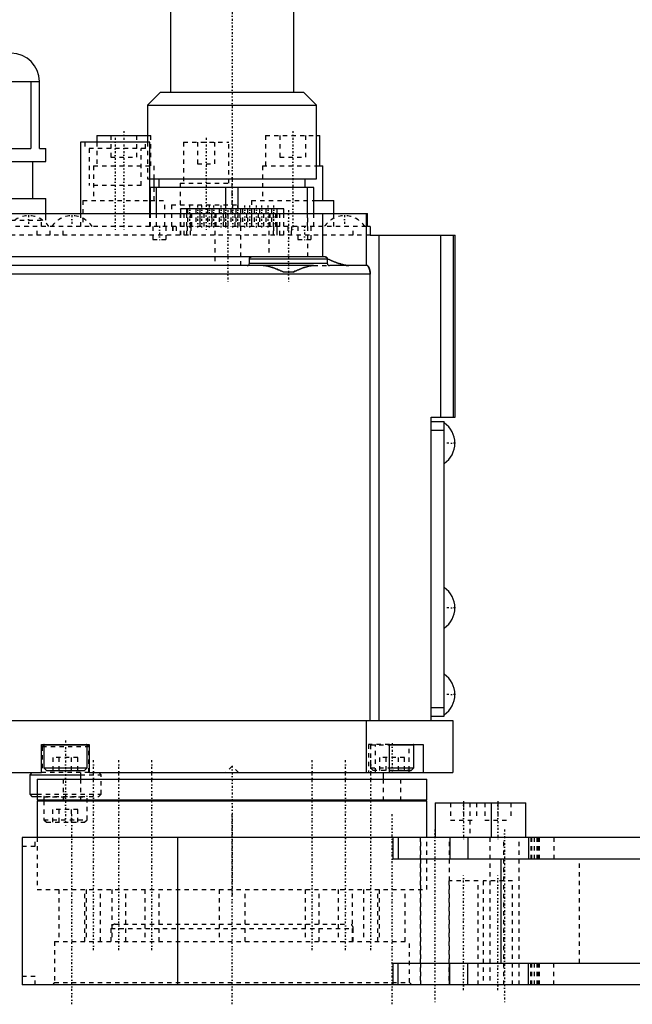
# Model space of a CAD drawing. Extents: x -140 to 392, y -99 to 428.
# Tile 2 of 8: x -49 to 92, y -26 to 201. Entities that reach past the tile are written whole.
import ezdxf

# ---------------------------------------------------------------- set-up
doc = ezdxf.new("R2010")
doc.units = 0
doc.linetypes.add('CENTER', pattern=[1.5, 0.45, -0.5, 0.05, -0.5])
doc.linetypes.add('DASHED', pattern=[2, 1, -1])
for name, color, linetype in [('AM_0', 7, 'CONTINUOUS'), ('AM_3', 7, 'DASHED'), ('AM_7', 7, 'CENTER')]:
    doc.layers.add(name, color=color, linetype=linetype)

msp = doc.modelspace()

# ---------------------------------------------------------------- linework, layer by layer
at = {"layer": 'AM_0', "color": 7, "linetype": 'CONTINUOUS'}
for p, q in [((-14.25, 286.2), (-14.25, 184)), ((14.25, 184), (14.25, 286.2)), ((-95.5, 186.51), (-44.5, 186.51)), ((-95.5, 186.47), (-44.5, 186.47)), ((-46.52, 186.47), (-46.52, 171)), ((-44.5, 171), (-44.5, 186.51)), ((-16.5, 184), (-19.5, 181)), ((-16.5, 184), (16.5, 184)), ((19.5, 181), (16.5, 184)), ((-19.5, 181), (-19.5, 172.5)), ((-19.5, 181), (19.5, 181)), ((19.5, 164), (19.5, 181)), ((-31.25, 174), (-31.25, 172.5)), ((-31.25, 174), (-19.5, 174)), ((19.5, 174), (20.25, 174)), ((20.25, 167), (20.25, 174)), ((-58.98, 171), (-46.52, 171)), ((-44.5, 171), (-43, 171)), ((-43, 168), (-43, 171)), ((-35, 172.5), (-35, 156)), ((-19, 172.5), (-35, 172.5)), ((-19, 156), (-19, 172.5)), ((-97, 168), (-43, 168)), ((-46, 159.5), (-46, 168)), ((19.5, 167), (21, 167)), ((21, 159), (21, 167)), ((-19, 164), (19.5, 164)), ((-18, 162), (-18, 164)), ((-16.89, 164), (-16.89, 162)), ((16.89, 162), (16.89, 164)), ((-18.85, 156), (-18.85, 162)), ((18.85, 162), (-18.85, 162)), ((-17.44, 156), (-17.44, 162)), ((-1.41, 157.1), (-1.41, 162)), ((1.41, 157.1), (1.41, 162)), ((17.44, 156), (17.44, 162)), ((18.85, 156), (18.85, 162)), ((-97, 159.5), (-43, 159.5)), ((-43.11, 159.5), (-43.11, 156)), ((-43, 156), (-43, 159.5)), ((-19, 159), (-18.85, 159)), ((-11.92, 157.1), (-11.92, 156)), ((11.95, 157.1), (-11.92, 157.1)), ((-10.42, 156), (-10.42, 157.1)), ((10.45, 156), (10.45, 157.1)), ((11.95, 156), (11.95, 157.1)), ((18.86, 159), (23.5, 159)), ((23.5, 156), (23.5, 159)), ((-139, 156), (31.3, 156)), ((21, 146), (21, 156)), ((31, 156), (31, 144)), ((31.3, 153), (31.3, 156)), ((31.9, 153), (31.3, 153)), ((31.9, 153), (31.9, 151)), ((31.9, 151), (51.5, 151)), ((33.91, 151), (33.91, 39)), ((48.13, 151), (48.13, 109)), ((51.04, 151), (51.04, 109)), ((51.5, 109), (51.5, 151)), ((21.5, 146), (-119, 146)), ((22, 145.5), (4, 145.5)), ((4, 144.5), (4, 145.5)), ((22, 145.5), (22, 144.5)), ((18.83, 144), (-97.5, 144)), ((22, 144.5), (4, 144.5)), ((31.23, 144), (22.5, 144)), ((31.9, 142), (-127, 142)), ((14.1, 142.5), (11.9, 142.5)), ((31.9, 39), (31.9, 142)), ((46, 39), (46, 109)), ((46, 109), (51.5, 109)), ((46, 108), (49, 108)), ((49, 40), (49, 108)), ((46, 106), (49, 106)), ((46, 42), (49, 42)), ((-127, 39), (51, 39)), ((31, 39), (31, 27)), ((46, 40), (49, 40)), ((51, 39), (51, 27)), ((-44, 27), (-44, 33.5)), ((-44, 33.5), (-33, 33.5)), ((-43.5, 33.4), (-43.5, 28.1)), ((-43.5, 33.4), (-33.5, 33.4)), ((-33.5, 28.1), (-33.5, 33.4)), ((-33, 33.5), (-33, 27)), ((36.36, 33.5), (44.14, 33.5)), ((36.36, 27), (36.36, 33.5)), ((36.36, 33.4), (42, 33.4)), ((42, 28.1), (42, 33.4)), ((44.14, 33.5), (44.14, 27)), ((-43.5, 28.1), (-42.9, 27.5)), ((-43.5, 28.1), (-33.5, 28.1)), ((-42.9, 27.5), (-34.1, 27.5)), ((-34.1, 27.5), (-33.5, 28.1)), ((36.36, 28.1), (42, 28.1)), ((36.36, 27.5), (41.4, 27.5)), ((40.89, 27), (40.89, 27.5)), ((41.4, 27.5), (42, 28.1)), ((-103, 27), (-44, 27)), ((-46.25, 27), (-46.75, 26.5)), ((-46.75, 26.5), (-46.75, 22)), ((-46.75, 26.5), (-35, 26.5)), ((-45, 25.5), (-45, 20.7)), ((-45, 25.5), (45, 25.5)), ((-35, 27), (-35, 25.5)), ((-33, 27), (51, 27)), ((35, 25.5), (35, 27)), ((45, 20.7), (45, 25.5)), ((-46.75, 22), (-46.25, 21.5)), ((-46.75, 22), (-45.01, 22)), ((-46.25, 21.5), (-45, 21.5)), ((-45, 20.7), (45, 20.7)), ((-45, 20.5), (-45, 12)), ((-45, 20.5), (45, 20.5)), ((-43.5, 20.7), (-43.5, 20.5)), ((-41, 20.7), (-41, 20.5)), ((41, 20.5), (41, 20.7)), ((45, 12), (45, 20.5)), ((46.93, 20), (46.93, 12)), ((46.93, 20), (67.89, 20)), ((59.93, 12), (59.93, 20)), ((67.89, 12), (67.89, 20)), ((-48.48, 12), (-48.48, 10)), ((264, 12), (-48.48, 12)), ((-12.56, -22), (-12.56, 12)), ((37.21, 7), (37.21, 12)), ((38.37, 12), (38.37, 7)), ((50.31, 12), (50.31, 7)), ((54.43, 12), (54.43, 7)), ((68.45, 12), (68.45, 7)), ((-48.5, 10), (-48.5, -20)), ((-48.48, 10), (-48.5, 10)), ((190.84, 7), (37.21, 7)), ((62.15, -17), (62.15, 7)), ((37.21, -17), (190.84, -17)), ((37.21, -22), (37.21, -17)), ((38.37, -22), (38.37, -17)), ((50.31, -22), (50.31, -17)), ((54.43, -22), (54.43, -17)), ((68.45, -22), (68.45, -17)), ((-48.5, -20), (-48.48, -20)), ((-48.48, -20), (-48.48, -22)), ((264, -22), (-48.48, -22))]:
    msp.add_line(p, q, dxfattribs=at)
for points in [[(4, 145.5, 0), (4, 145.5, 0), (4, 145.51, 0), (4, 145.52, 0), (4, 145.52, 0), (4, 145.52, 0), (4, 145.53, 0), (4, 145.54, 0), (4, 145.54, 0), (4, 145.55, 0), (4, 145.56, 0), (4, 145.56, 0), (4, 145.57, 0), (4.01, 145.57, 0), (4.01, 145.58, 0), (4.01, 145.59, 0), (4.01, 145.59, 0), (4.01, 145.6, 0), (4.01, 145.6, 0), (4.01, 145.61, 0), (4.01, 145.62, 0), (4.02, 145.62, 0), (4.02, 145.63, 0), (4.02, 145.63, 0), (4.02, 145.64, 0), (4.02, 145.64, 0), (4.02, 145.65, 0), (4.02, 145.65, 0), (4.03, 145.66, 0), (4.03, 145.66, 0), (4.03, 145.67, 0), (4.03, 145.68, 0), (4.04, 145.69, 0), (4.04, 145.69, 0), (4.04, 145.69, 0), (4.04, 145.7, 0), (4.04, 145.71, 0), (4.05, 145.71, 0), (4.05, 145.72, 0), (4.05, 145.73, 0), (4.06, 145.73, 0), (4.06, 145.73, 0), (4.06, 145.74, 0), (4.06, 145.75, 0), (4.07, 145.75, 0), (4.07, 145.76, 0), (4.08, 145.76, 0), (4.08, 145.77, 0), (4.08, 145.77, 0), (4.08, 145.78, 0), (4.09, 145.78, 0), (4.09, 145.79, 0), (4.1, 145.79, 0), (4.1, 145.8, 0), (4.1, 145.8, 0), (4.1, 145.81, 0), (4.11, 145.81, 0), (4.11, 145.82, 0), (4.12, 145.82, 0), (4.12, 145.83, 0), (4.13, 145.83, 0), (4.13, 145.84, 0), (4.13, 145.84, 0), (4.14, 145.84, 0), (4.14, 145.85, 0), (4.14, 145.85, 0), (4.15, 145.85, 0), (4.15, 145.86, 0), (4.16, 145.86, 0), (4.16, 145.87, 0), (4.16, 145.87, 0), (4.17, 145.87, 0), (4.17, 145.88, 0), (4.18, 145.88, 0), (4.18, 145.89, 0), (4.19, 145.89, 0), (4.19, 145.89, 0), (4.2, 145.9, 0), (4.2, 145.9, 0), (4.21, 145.91, 0), (4.21, 145.91, 0), (4.22, 145.91, 0), (4.23, 145.92, 0), (4.23, 145.92, 0), (4.23, 145.92, 0), (4.24, 145.93, 0), (4.24, 145.93, 0), (4.25, 145.93, 0), (4.26, 145.94, 0), (4.26, 145.94, 0), (4.27, 145.94, 0), (4.27, 145.94, 0), (4.28, 145.95, 0), (4.28, 145.95, 0), (4.29, 145.95, 0), (4.3, 145.96, 0), (4.3, 145.96, 0), (4.31, 145.96, 0), (4.31, 145.96, 0), (4.32, 145.97, 0), (4.32, 145.97, 0), (4.33, 145.97, 0), (4.34, 145.97, 0), (4.35, 145.98, 0), (4.35, 145.98, 0), (4.35, 145.98, 0), (4.36, 145.98, 0), (4.37, 145.98, 0), (4.37, 145.98, 0), (4.37, 145.98, 0), (4.38, 145.99, 0), (4.39, 145.99, 0), (4.39, 145.99, 0), (4.4, 145.99, 0), (4.4, 145.99, 0), (4.41, 145.99, 0), (4.42, 145.99, 0), (4.42, 145.99, 0), (4.43, 146, 0), (4.44, 146, 0), (4.44, 146, 0), (4.45, 146, 0), (4.45, 146, 0), (4.46, 146, 0), (4.47, 146, 0), (4.48, 146, 0), (4.48, 146, 0), (4.48, 146, 0), (4.49, 146, 0), (4.5, 146, 0), (4.5, 146, 0)], [(21.5, 146, 0), (21.5, 146, 0), (21.51, 146, 0), (21.52, 146, 0), (21.52, 146, 0), (21.52, 146, 0), (21.53, 146, 0), (21.54, 146, 0), (21.54, 146, 0), (21.55, 146, 0), (21.56, 146, 0), (21.56, 146, 0), (21.56, 146, 0), (21.57, 146, 0), (21.58, 145.99, 0), (21.58, 145.99, 0), (21.59, 145.99, 0), (21.6, 145.99, 0), (21.6, 145.99, 0), (21.6, 145.99, 0), (21.61, 145.99, 0), (21.62, 145.99, 0), (21.62, 145.99, 0), (21.62, 145.98, 0), (21.63, 145.98, 0), (21.64, 145.98, 0), (21.64, 145.98, 0), (21.64, 145.98, 0), (21.65, 145.98, 0), (21.65, 145.98, 0), (21.66, 145.97, 0), (21.67, 145.97, 0), (21.67, 145.97, 0), (21.68, 145.97, 0), (21.68, 145.97, 0), (21.69, 145.96, 0), (21.69, 145.96, 0), (21.7, 145.96, 0), (21.71, 145.96, 0), (21.71, 145.95, 0), (21.72, 145.95, 0), (21.72, 145.95, 0), (21.72, 145.95, 0), (21.73, 145.94, 0), (21.74, 145.94, 0), (21.74, 145.94, 0), (21.75, 145.93, 0), (21.75, 145.93, 0), (21.75, 145.93, 0), (21.76, 145.93, 0), (21.77, 145.92, 0), (21.77, 145.92, 0), (21.78, 145.92, 0), (21.78, 145.91, 0), (21.79, 145.91, 0), (21.79, 145.91, 0), (21.79, 145.9, 0), (21.8, 145.9, 0), (21.8, 145.9, 0), (21.81, 145.89, 0), (21.82, 145.89, 0), (21.82, 145.89, 0), (21.82, 145.88, 0), (21.83, 145.88, 0), (21.83, 145.88, 0), (21.83, 145.87, 0), (21.84, 145.87, 0), (21.84, 145.87, 0), (21.85, 145.86, 0), (21.85, 145.86, 0), (21.85, 145.86, 0), (21.85, 145.85, 0), (21.86, 145.85, 0), (21.86, 145.84, 0), (21.87, 145.84, 0), (21.87, 145.83, 0), (21.87, 145.83, 0), (21.88, 145.83, 0), (21.88, 145.82, 0), (21.89, 145.82, 0), (21.89, 145.81, 0), (21.89, 145.81, 0), (21.9, 145.8, 0), (21.9, 145.8, 0), (21.9, 145.8, 0), (21.91, 145.79, 0), (21.91, 145.79, 0), (21.91, 145.78, 0), (21.92, 145.78, 0), (21.92, 145.77, 0), (21.92, 145.77, 0), (21.92, 145.76, 0), (21.93, 145.76, 0), (21.93, 145.75, 0), (21.93, 145.75, 0), (21.94, 145.74, 0), (21.94, 145.73, 0), (21.94, 145.73, 0), (21.94, 145.73, 0), (21.95, 145.72, 0), (21.95, 145.72, 0), (21.95, 145.71, 0), (21.96, 145.7, 0), (21.96, 145.7, 0), (21.96, 145.69, 0), (21.96, 145.69, 0), (21.96, 145.68, 0), (21.97, 145.68, 0), (21.97, 145.68, 0), (21.97, 145.67, 0), (21.97, 145.67, 0), (21.97, 145.66, 0), (21.98, 145.66, 0), (21.98, 145.65, 0), (21.98, 145.65, 0), (21.98, 145.64, 0), (21.98, 145.63, 0), (21.98, 145.63, 0), (21.99, 145.62, 0), (21.99, 145.62, 0), (21.99, 145.61, 0), (21.99, 145.61, 0), (21.99, 145.6, 0), (21.99, 145.59, 0), (21.99, 145.59, 0), (21.99, 145.58, 0), (21.99, 145.58, 0), (21.99, 145.57, 0), (22, 145.57, 0), (22, 145.56, 0), (22, 145.56, 0)], [(27, 144, 0), (26.88, 144, 0), (26.63, 144.02, 0), (26.37, 144.05, 0), (26.25, 144.07, 0), (26.11, 144.09, 0), (25.85, 144.14, 0), (25.58, 144.21, 0), (25.31, 144.28, 0), (25.03, 144.37, 0), (24.75, 144.46, 0), (24.61, 144.5, 0), (24.46, 144.55, 0), (24.18, 144.66, 0), (23.89, 144.77, 0), (23.6, 144.88, 0), (23.31, 145, 0), (23.02, 145.12, 0), (22.87, 145.18, 0), (22.72, 145.24, 0), (22.43, 145.37, 0), (22.14, 145.49, 0), (22, 145.56, 0)], [(22, 145.56, 0), (22, 145.55, 0), (22, 145.53, 0), (22, 145.51, 0), (22, 145.5, 0)], [(3.5, 144, 0), (3.52, 144, 0), (3.56, 144, 0), (3.59, 144.01, 0), (3.61, 144.01, 0), (3.63, 144.02, 0), (3.67, 144.03, 0), (3.71, 144.04, 0), (3.74, 144.06, 0), (3.78, 144.08, 0), (3.81, 144.11, 0), (3.83, 144.12, 0), (3.84, 144.14, 0), (3.87, 144.17, 0), (3.9, 144.2, 0), (3.93, 144.24, 0), (3.95, 144.28, 0), (3.97, 144.32, 0), (3.98, 144.35, 0), (3.98, 144.37, 0), (3.99, 144.4, 0), (3.99, 144.41, 0), (3.99, 144.42, 0), (3.99, 144.42, 0), (3.99, 144.42, 0), (4, 144.43, 0), (4, 144.44, 0), (4, 144.45, 0), (4, 144.46, 0), (4, 144.47, 0), (4, 144.47, 0), (4, 144.48, 0), (4, 144.49, 0), (4, 144.5, 0), (4, 144.5, 0)], [(11.9, 142.5, 0), (11.77, 142.56, 0), (11.49, 142.68, 0), (11.21, 142.81, 0), (11.07, 142.87, 0), (10.93, 142.93, 0), (10.66, 143.04, 0), (10.38, 143.16, 0), (10.11, 143.27, 0), (9.83, 143.37, 0), (9.56, 143.47, 0), (9.43, 143.52, 0), (9.29, 143.56, 0), (9.03, 143.65, 0), (8.77, 143.73, 0), (8.51, 143.8, 0), (8.25, 143.86, 0), (8, 143.91, 0), (7.88, 143.94, 0), (7.76, 143.95, 0), (7.52, 143.98, 0), (7.28, 144, 0), (7.17, 144, 0)], [(18.83, 144, 0), (18.72, 144, 0), (18.48, 143.98, 0), (18.24, 143.95, 0), (18.12, 143.94, 0), (18, 143.91, 0), (17.75, 143.86, 0), (17.49, 143.8, 0), (17.23, 143.73, 0), (16.97, 143.65, 0), (16.71, 143.56, 0), (16.57, 143.52, 0), (16.44, 143.47, 0), (16.17, 143.37, 0), (15.89, 143.27, 0), (15.62, 143.16, 0), (15.34, 143.04, 0), (15.07, 142.93, 0), (14.93, 142.87, 0), (14.79, 142.81, 0), (14.51, 142.68, 0), (14.23, 142.56, 0), (14.1, 142.5, 0)], [(22, 144.5, 0), (22, 144.5, 0), (22, 144.49, 0), (22, 144.48, 0), (22, 144.47, 0), (22, 144.47, 0), (22, 144.46, 0), (22, 144.45, 0), (22, 144.44, 0), (22, 144.43, 0), (22.01, 144.42, 0), (22.01, 144.42, 0), (22.01, 144.42, 0), (22.01, 144.41, 0), (22.01, 144.4, 0), (22.02, 144.37, 0), (22.02, 144.35, 0), (22.03, 144.32, 0), (22.05, 144.28, 0), (22.07, 144.24, 0), (22.1, 144.2, 0), (22.13, 144.17, 0), (22.16, 144.14, 0), (22.17, 144.12, 0), (22.19, 144.11, 0), (22.22, 144.08, 0), (22.26, 144.06, 0), (22.29, 144.04, 0), (22.33, 144.03, 0), (22.37, 144.02, 0), (22.39, 144.01, 0), (22.41, 144.01, 0), (22.44, 144, 0), (22.48, 144, 0), (22.5, 144, 0)], [(31.9, 142, 0), (31.9, 142.01, 0), (31.9, 142.04, 0), (31.9, 142.07, 0), (31.9, 142.09, 0), (31.9, 142.1, 0), (31.9, 142.13, 0), (31.89, 142.16, 0), (31.89, 142.19, 0), (31.89, 142.22, 0), (31.89, 142.25, 0), (31.89, 142.26, 0), (31.89, 142.28, 0), (31.89, 142.31, 0), (31.88, 142.33, 0), (31.88, 142.36, 0), (31.88, 142.39, 0), (31.88, 142.42, 0), (31.88, 142.44, 0), (31.87, 142.45, 0), (31.87, 142.48, 0), (31.87, 142.51, 0), (31.87, 142.52, 0), (31.86, 142.54, 0), (31.86, 142.57, 0), (31.86, 142.6, 0), (31.85, 142.61, 0), (31.85, 142.62, 0), (31.85, 142.65, 0), (31.84, 142.68, 0), (31.84, 142.71, 0), (31.83, 142.74, 0), (31.83, 142.76, 0), (31.83, 142.78, 0), (31.82, 142.79, 0), (31.82, 142.82, 0), (31.81, 142.85, 0), (31.81, 142.87, 0), (31.8, 142.9, 0), (31.8, 142.93, 0), (31.79, 142.94, 0), (31.79, 142.95, 0), (31.79, 142.98, 0), (31.78, 143, 0), (31.77, 143.03, 0), (31.77, 143.06, 0), (31.76, 143.08, 0), (31.76, 143.09, 0), (31.75, 143.1, 0), (31.75, 143.13, 0), (31.74, 143.15, 0), (31.73, 143.18, 0), (31.73, 143.2, 0), (31.72, 143.22, 0), (31.72, 143.23, 0), (31.71, 143.25, 0), (31.7, 143.27, 0), (31.7, 143.29, 0), (31.69, 143.31, 0), (31.68, 143.33, 0), (31.68, 143.35, 0), (31.67, 143.36, 0), (31.67, 143.37, 0), (31.66, 143.39, 0), (31.65, 143.41, 0), (31.65, 143.42, 0), (31.65, 143.43, 0), (31.64, 143.45, 0), (31.63, 143.47, 0), (31.63, 143.48, 0), (31.62, 143.49, 0), (31.61, 143.51, 0), (31.61, 143.53, 0), (31.6, 143.55, 0), (31.59, 143.56, 0), (31.58, 143.58, 0), (31.58, 143.59, 0), (31.58, 143.6, 0), (31.57, 143.62, 0), (31.56, 143.63, 0), (31.55, 143.65, 0), (31.54, 143.67, 0), (31.53, 143.68, 0), (31.53, 143.69, 0), (31.53, 143.7, 0), (31.52, 143.71, 0), (31.51, 143.73, 0), (31.5, 143.74, 0), (31.49, 143.76, 0), (31.48, 143.77, 0), (31.48, 143.78, 0), (31.48, 143.78, 0), (31.47, 143.8, 0), (31.46, 143.81, 0), (31.45, 143.82, 0), (31.44, 143.83, 0), (31.43, 143.84, 0), (31.43, 143.85, 0), (31.43, 143.86, 0), (31.42, 143.87, 0), (31.41, 143.88, 0), (31.4, 143.89, 0), (31.39, 143.9, 0), (31.39, 143.9, 0), (31.38, 143.91, 0), (31.38, 143.91, 0), (31.37, 143.92, 0), (31.36, 143.93, 0), (31.36, 143.93, 0), (31.35, 143.94, 0), (31.35, 143.94, 0), (31.34, 143.95, 0), (31.33, 143.95, 0), (31.33, 143.96, 0), (31.32, 143.96, 0), (31.32, 143.97, 0), (31.31, 143.97, 0), (31.3, 143.98, 0), (31.29, 143.98, 0), (31.29, 143.98, 0), (31.29, 143.99, 0), (31.28, 143.99, 0), (31.27, 143.99, 0), (31.27, 143.99, 0), (31.26, 144, 0), (31.25, 144, 0), (31.25, 144, 0), (31.25, 144, 0), (31.24, 144, 0), (31.23, 144, 0), (31.23, 144, 0)]]:
    msp.add_polyline3d(points, dxfattribs=at)
for centre, radius, start, end in [((-50.99, 186.51), 6.49, 0, 90), ((3.5, 144.5), 0.5, 270, 0), ((22.5, 144.5), 0.5, 180, 270), ((45.8, 103), 5.67, 304.3588, 55.6412), ((45.8, 65), 5.67, 304.3588, 55.6412), ((45.8, 45), 5.67, 304.3588, 55.6412), ((-43.4, 33.4), 0.1, 90, 180), ((-33.6, 33.4), 0.1, 0, 90), ((41.9, 33.4), 0.1, 0, 90)]:
    msp.add_arc(centre, radius, start, end, dxfattribs=at)
at = {"layer": 'AM_3', "color": 6, "linetype": 'DASHED'}
for p, q in [((-28, 174), (-28, 169)), ((-22, 169), (-22, 174)), ((-19.5, 174), (-18.75, 174)), ((-18.75, 167), (-18.75, 174)), ((7.75, 174), (7.75, 167)), ((7.75, 174), (19.5, 174)), ((11, 174), (11, 169)), ((17, 169), (17, 174)), ((-34, 172.5), (-34, 171)), ((-20, 171), (-34, 171)), ((-33, 171), (-33, 162.5)), ((-31.25, 172.5), (-31.25, 167)), ((-21, 162.5), (-21, 171)), ((-20, 171), (-20, 172.5)), ((-19.5, 172.5), (-19.5, 164)), ((-11.25, 172.5), (-11.25, 163)), ((-11.25, 172.5), (-0.75, 172.5)), ((-8, 172.5), (-8, 167.5)), ((-4, 167.5), (-4, 172.5)), ((-0.75, 163), (-0.75, 172.5)), ((-28, 169), (-22, 169)), ((11, 169), (17, 169)), ((-32, 167), (-32, 159)), ((-32, 167), (-18, 167)), ((-18, 164), (-18, 167)), ((-8, 167.5), (-4, 167.5)), ((7, 167), (7, 159)), ((7, 167), (19.5, 167)), ((-19.5, 164), (-19, 164)), ((-21, 162.5), (-33, 162.5)), ((-18, 159), (-18, 162)), ((-12, 163), (-12, 158)), ((-12, 163), (0, 163)), ((0, 158), (0, 163)), ((-34.5, 159), (-34.5, 153)), ((-34.5, 159), (-19, 159)), ((-18.85, 159), (-15.5, 159)), ((-15.5, 153), (-15.5, 159)), ((-14, 158), (-14, 153)), ((-14, 158), (2, 158)), ((-11.89, 151), (-11.89, 157.1)), ((-11.06, 151), (-11.06, 157.1)), ((-10.26, 157.1), (-10.26, 153)), ((-9.59, 151), (-9.59, 157.1)), ((-9.26, 153), (-9.26, 157.1)), ((-8.39, 157.1), (-8.39, 153)), ((-7.48, 157.1), (-7.48, 153)), ((-7.39, 153), (-7.39, 157.1)), ((-6.48, 153), (-6.48, 157.1)), ((-5.69, 157.1), (-5.69, 153)), ((-4.71, 157.1), (-4.71, 153)), ((-4.69, 153), (-4.69, 157.1)), ((-3.71, 153), (-3.71, 157.1)), ((-2.99, 157.1), (-2.99, 153)), ((-1.99, 153), (-1.99, 157.1)), ((-1.94, 157.1), (-1.94, 153)), ((-1.41, 153), (-1.41, 157.1)), ((-0.94, 153), (-0.94, 157.1)), ((-0.29, 157.1), (-0.29, 153)), ((0.71, 153), (0.71, 157.1)), ((0.83, 157.1), (0.83, 153)), ((1.41, 153), (1.41, 157.1)), ((1.83, 153), (1.83, 157.1)), ((2, 144), (2, 158)), ((2.41, 157.1), (2.41, 153)), ((3.41, 153), (3.41, 157.1)), ((3.6, 157.1), (3.6, 153)), ((4.5, 159), (4.5, 153)), ((4.5, 159), (18.86, 159)), ((4.6, 153), (4.6, 157.1)), ((5.11, 157.1), (5.11, 153)), ((6.11, 153), (6.11, 157.1)), ((6.37, 157.1), (6.37, 153)), ((7.37, 153), (7.37, 157.1)), ((7.81, 157.1), (7.81, 153)), ((8.81, 153), (8.81, 157.1)), ((9.13, 157.1), (9.13, 153)), ((9.59, 151), (9.59, 157.1)), ((10.13, 153), (10.13, 157.1)), ((11.06, 151), (11.06, 157.1)), ((11.93, 151), (11.93, 157.1)), ((-43.11, 156), (-43.11, 154.5)), ((-43, 154.5), (-43, 156)), ((-35, 156), (-35, 153)), ((-19, 153), (-19, 156)), ((-18.85, 153), (-18.85, 156)), ((-17.44, 153), (-17.44, 156)), ((-11.92, 156), (-11.92, 151)), ((-10.42, 151), (-10.42, 156)), ((-4, 156), (-4, 144)), ((8.5, 156), (8.5, 146)), ((10.45, 151), (10.45, 156)), ((11.95, 151), (11.95, 156)), ((17.44, 153), (17.44, 156)), ((17.5, 146), (17.5, 156)), ((18.85, 153), (18.85, 156)), ((23.5, 153), (23.5, 156)), ((31, 153), (-104, 153)), ((-97, 154.5), (-43, 154.5)), ((-45, 151), (-45, 153)), ((-44, 153), (-44, 154.5)), ((-42, 151), (-42, 153)), ((-39, 151), (-39, 153)), ((-18.3, 153), (-18.3, 150)), ((-15.2, 150), (-15.2, 153)), ((-13.75, 153), (-13.75, 151)), ((-13.7, 153), (-13.7, 151)), ((-12.89, 153), (-12.89, 151)), ((-10.35, 153), (-10.35, 151)), ((-9.54, 153), (-9.54, 151)), ((9.54, 153), (9.54, 151)), ((10.35, 153), (10.35, 151)), ((12.89, 153), (12.89, 151)), ((13.7, 153), (13.7, 151)), ((13.75, 151), (13.75, 153)), ((15.2, 153), (15.2, 150)), ((18.3, 150), (18.3, 153)), ((28, 151), (28, 153)), ((31.9, 151), (-127, 151)), ((-18.3, 150), (-15.2, 150)), ((15.2, 150), (18.3, 150)), ((18.83, 144), (22.5, 144)), ((-43.5, 33.4), (-43.9, 33)), ((-43.9, 33), (-43.9, 27)), ((-43.9, 33), (-33.1, 33)), ((-33.1, 33), (-33.5, 33.4)), ((-33.1, 27), (-33.1, 33)), ((31.5, 33.5), (31.5, 27)), ((36.36, 33.5), (31.5, 33.5)), ((32, 33.4), (32, 28.1)), ((32, 33.4), (36.36, 33.4)), ((33.11, 27), (33.11, 33.5)), ((40.89, 27.5), (40.89, 33.5)), ((-41.36, 27.5), (-41.36, 30.5)), ((-35.64, 30.5), (-41.36, 30.5)), ((-39.93, 27.5), (-39.93, 30.5)), ((-37.07, 27.5), (-37.07, 30.5)), ((-35.64, 27.5), (-35.64, 30.5)), ((34.14, 27.5), (34.14, 30.5)), ((39.86, 30.5), (34.14, 30.5)), ((35.57, 27.5), (35.57, 30.5)), ((38.43, 27.5), (38.43, 30.5)), ((39.86, 27.5), (39.86, 30.5)), ((0, 28.5), (-1.5, 27)), ((1.5, 27), (0, 28.5)), ((32, 28.1), (32.6, 27.5)), ((32, 28.1), (36.36, 28.1)), ((41.4, 27.5), (32.6, 27.5)), ((-33, 27), (-44, 27)), ((-39, 25.5), (-39, 20.5)), ((-35, 26.5), (-30.25, 26.5)), ((-35, 25.5), (-35, 20.5)), ((-30.25, 26.5), (-30.75, 27)), ((-30.25, 22), (-30.25, 26.5)), ((35, 20.5), (35, 25.5)), ((39, 20.5), (39, 25.5)), ((-45.01, 22), (-30.25, 22)), ((-45, 21.5), (-30.75, 21.5)), ((-43.5, 21.4), (-43.5, 20.7)), ((-43.5, 21.4), (-33.5, 21.4)), ((-43.5, 20.5), (-43.5, 16.1)), ((-33.5, 16.1), (-33.5, 21.4)), ((-30.75, 21.5), (-30.25, 22)), ((-41.39, 15.5), (-41.39, 18.5)), ((-35.61, 18.5), (-41.39, 18.5)), ((-39.94, 15.5), (-39.94, 18.5)), ((-37.06, 15.5), (-37.06, 18.5)), ((-35.61, 15.5), (-35.61, 18.5)), ((50.43, 20), (50.43, 16)), ((53.43, 20), (53.43, 16)), ((54.89, 20), (54.89, 12)), ((56.43, 20), (56.43, 16)), ((58.39, 20), (58.39, 16)), ((61.39, 20), (61.39, 16)), ((64.39, 20), (64.39, 16)), ((-43.5, 16.1), (-42.9, 15.5)), ((-43.5, 16.1), (-33.5, 16.1)), ((-34.1, 15.5), (-33.5, 16.1)), ((50.43, 16), (56.43, 16)), ((58.39, 16), (64.39, 16)), ((-42.9, 15.5), (-34.1, 15.5)), ((-45.5, 10), (-45.5, 12)), ((-45, 12), (-45, 0)), ((43.42, 12), (43.42, -22)), ((43.59, -22), (43.59, 12)), ((45, 0), (45, 12)), ((50.22, -22), (50.22, 12)), ((59.51, 12), (59.51, -22)), ((62.76, -22), (62.76, 12)), ((66.31, -22), (66.31, 12)), ((69, 12), (69, 7)), ((69.26, 7), (69.26, 12)), ((69.77, 12), (69.77, 7)), ((70.4, 12), (70.4, 7)), ((70.71, 12), (70.71, 7)), ((70.95, 12), (70.95, 7)), ((70.97, 12), (70.97, 7)), ((71, 7), (71, 12)), ((74.29, 12), (74.29, 7)), ((-48.48, 10), (-45.5, 10)), ((80.22, -17), (80.22, 7)), ((-45, 0), (45, 0)), ((-45, 0), (45, 0)), ((-40, 0), (-40, -12)), ((-34, -12), (-34, 0)), ((-33.69, 0), (-33.69, -12)), ((-30.39, -12), (-30.39, 0)), ((-27.81, 0), (-27.81, -12)), ((-24.51, -12), (-24.51, 0)), ((-20.15, 0), (-20.15, -12)), ((-16.85, -12), (-16.85, 0)), ((-3, 0), (-3, -12)), ((3, -12), (3, 0)), ((16.85, 0), (16.85, -12)), ((20.15, -12), (20.15, 0)), ((24.51, 0), (24.51, -12)), ((27.81, -12), (27.81, 0)), ((30.39, 0), (30.39, -12)), ((33.69, -12), (33.69, 0)), ((34, 0), (34, -12)), ((40, -12), (40, 0)), ((50.03, 2), (50.03, -22)), ((56.83, 2), (50.03, 2)), ((56.83, -22), (56.83, 2)), ((57.99, 2), (57.99, -22)), ((64.79, 2), (57.99, 2)), ((64.79, -22), (64.79, 2)), ((-28, -9), (-28, -12)), ((-28, -9), (28, -9)), ((-27, -8), (27, -8)), ((28, -12), (28, -9)), ((-41, -12), (-41, -21.5)), ((-41, -12), (41, -12)), ((41, -21.5), (41, -12)), ((69, -22), (69, -17)), ((69.26, -22), (69.26, -17)), ((69.77, -17), (69.77, -22)), ((70.4, -17), (70.4, -22)), ((70.71, -22), (70.71, -17)), ((70.95, -22), (70.95, -17)), ((70.97, -22), (70.97, -17)), ((71, -22), (71, -17)), ((74.29, -22), (74.29, -17)), ((-48.48, -20), (-45.5, -20)), ((-45.5, -22), (-45.5, -20)), ((-41, -21.5), (-41.5, -22)), ((-41, -21.5), (41, -21.5)), ((41.5, -22), (41, -21.5))]:
    msp.add_line(p, q, dxfattribs=at)
for points in [[(22, 145.56, 0), (22.14, 145.49, 0), (22.43, 145.37, 0), (22.72, 145.24, 0), (22.87, 145.18, 0), (23.02, 145.12, 0), (23.31, 145, 0), (23.6, 144.88, 0), (23.89, 144.77, 0), (24.18, 144.66, 0), (24.46, 144.55, 0), (24.61, 144.5, 0), (24.75, 144.46, 0), (25.03, 144.37, 0), (25.31, 144.28, 0), (25.58, 144.21, 0), (25.85, 144.14, 0), (26.11, 144.09, 0), (26.25, 144.07, 0), (26.37, 144.05, 0), (26.63, 144.02, 0), (26.88, 144, 0), (27, 144, 0)], [(7.17, 144, 0), (7.28, 144, 0), (7.52, 143.98, 0), (7.76, 143.95, 0), (7.88, 143.94, 0), (8, 143.91, 0), (8.25, 143.86, 0), (8.51, 143.8, 0), (8.77, 143.73, 0), (9.03, 143.65, 0), (9.29, 143.56, 0), (9.43, 143.52, 0), (9.56, 143.47, 0), (9.83, 143.37, 0), (10.11, 143.27, 0), (10.38, 143.16, 0), (10.66, 143.04, 0), (10.93, 142.93, 0), (11.07, 142.87, 0), (11.21, 142.81, 0), (11.49, 142.68, 0), (11.77, 142.56, 0), (11.9, 142.5, 0)], [(14.1, 142.5, 0), (14.23, 142.56, 0), (14.51, 142.68, 0), (14.79, 142.81, 0), (14.93, 142.87, 0), (15.07, 142.93, 0), (15.34, 143.04, 0), (15.62, 143.16, 0), (15.89, 143.27, 0), (16.17, 143.37, 0), (16.44, 143.47, 0), (16.57, 143.52, 0), (16.71, 143.56, 0), (16.97, 143.65, 0), (17.23, 143.73, 0), (17.49, 143.8, 0), (17.75, 143.86, 0), (18, 143.91, 0), (18.12, 143.94, 0), (18.24, 143.95, 0), (18.48, 143.98, 0), (18.72, 144, 0), (18.83, 144, 0)], [(31.23, 144, 0), (31.23, 144, 0), (31.24, 144, 0), (31.25, 144, 0), (31.25, 144, 0), (31.25, 144, 0), (31.26, 144, 0), (31.27, 143.99, 0), (31.27, 143.99, 0), (31.28, 143.99, 0), (31.29, 143.99, 0), (31.29, 143.98, 0), (31.29, 143.98, 0), (31.3, 143.98, 0), (31.31, 143.97, 0), (31.32, 143.97, 0), (31.32, 143.96, 0), (31.33, 143.96, 0), (31.33, 143.95, 0), (31.34, 143.95, 0), (31.35, 143.94, 0), (31.35, 143.94, 0), (31.36, 143.93, 0), (31.36, 143.93, 0), (31.37, 143.92, 0), (31.38, 143.91, 0), (31.38, 143.91, 0), (31.39, 143.9, 0), (31.39, 143.9, 0), (31.4, 143.89, 0), (31.41, 143.88, 0), (31.42, 143.87, 0), (31.43, 143.86, 0), (31.43, 143.85, 0), (31.43, 143.84, 0), (31.44, 143.83, 0), (31.45, 143.82, 0), (31.46, 143.81, 0), (31.47, 143.8, 0), (31.48, 143.78, 0), (31.48, 143.78, 0), (31.48, 143.77, 0), (31.49, 143.76, 0), (31.5, 143.74, 0), (31.51, 143.73, 0), (31.52, 143.71, 0), (31.53, 143.7, 0), (31.53, 143.69, 0), (31.53, 143.68, 0), (31.54, 143.67, 0), (31.55, 143.65, 0), (31.56, 143.63, 0), (31.57, 143.62, 0), (31.58, 143.6, 0), (31.58, 143.59, 0), (31.58, 143.58, 0), (31.59, 143.56, 0), (31.6, 143.55, 0), (31.61, 143.53, 0), (31.61, 143.51, 0), (31.62, 143.49, 0), (31.63, 143.48, 0), (31.63, 143.47, 0), (31.64, 143.45, 0), (31.65, 143.43, 0), (31.65, 143.42, 0), (31.65, 143.41, 0), (31.66, 143.39, 0), (31.67, 143.37, 0), (31.67, 143.36, 0), (31.68, 143.35, 0), (31.68, 143.33, 0), (31.69, 143.31, 0), (31.7, 143.29, 0), (31.7, 143.27, 0), (31.71, 143.25, 0), (31.72, 143.23, 0), (31.72, 143.22, 0), (31.73, 143.2, 0), (31.73, 143.18, 0), (31.74, 143.15, 0), (31.75, 143.13, 0), (31.75, 143.1, 0), (31.76, 143.09, 0), (31.76, 143.08, 0), (31.77, 143.06, 0), (31.77, 143.03, 0), (31.78, 143, 0), (31.79, 142.98, 0), (31.79, 142.95, 0), (31.79, 142.94, 0), (31.8, 142.93, 0), (31.8, 142.9, 0), (31.81, 142.87, 0), (31.81, 142.85, 0), (31.82, 142.82, 0), (31.82, 142.79, 0), (31.83, 142.78, 0), (31.83, 142.76, 0), (31.83, 142.74, 0), (31.84, 142.71, 0), (31.84, 142.68, 0), (31.85, 142.65, 0), (31.85, 142.62, 0), (31.85, 142.61, 0), (31.86, 142.6, 0), (31.86, 142.57, 0), (31.86, 142.54, 0), (31.87, 142.52, 0), (31.87, 142.51, 0), (31.87, 142.48, 0), (31.87, 142.45, 0), (31.88, 142.44, 0), (31.88, 142.42, 0), (31.88, 142.39, 0), (31.88, 142.36, 0), (31.88, 142.33, 0), (31.89, 142.31, 0), (31.89, 142.28, 0), (31.89, 142.26, 0), (31.89, 142.25, 0), (31.89, 142.22, 0), (31.89, 142.19, 0), (31.89, 142.16, 0), (31.9, 142.13, 0), (31.9, 142.1, 0), (31.9, 142.09, 0), (31.9, 142.07, 0), (31.9, 142.04, 0), (31.9, 142.01, 0), (31.9, 142, 0)]]:
    msp.add_polyline3d(points, dxfattribs=at)
for centre, radius, start, end in [((-47, 149.83), 5.67, 33.9924, 146.0076), ((-37, 149.83), 5.67, 33.9924, 146.0076), ((26, 149.83), 5.67, 33.9924, 146.0076), ((4.5, 145.5), 0.5, 90, 180), ((21.5, 145.5), 0.5, 0, 90), ((32.1, 33.4), 0.1, 90, 180), ((-43.4, 21.4), 0.1, 90, 180), ((-33.6, 21.4), 0.1, 0, 90), ((-27, -9), 1, 90, 180), ((27, -9), 1, 0, 90)]:
    msp.add_arc(centre, radius, start, end, dxfattribs=at)
at = {"layer": 'AM_7', "color": 4, "linetype": 'CENTER'}
for p, q in [((0, 292.41), (0, 155.79)), ((-25, 175.05), (-25, 151.95)), ((14, 175.05), (14, 151.95)), ((-27, 173.47), (-27, 152.03)), ((-6, 173.47), (-6, 152.03)), ((-9.76, 152.75), (-9.76, 158.25)), ((-7.89, 152.75), (-7.89, 158.25)), ((-6.99, 152.75), (-6.99, 158.25)), ((-5.19, 152.75), (-5.19, 158.25)), ((-4.22, 152.75), (-4.22, 158.25)), ((-2.49, 152.75), (-2.49, 158.25)), ((-1.45, 152.75), (-1.45, 158.25)), ((0.21, 152.75), (0.21, 158.25)), ((1.32, 152.75), (1.32, 158.25)), ((2.91, 152.75), (2.91, 158.25)), ((4.09, 152.75), (4.09, 158.25)), ((5.61, 152.75), (5.61, 158.25)), ((6.86, 152.75), (6.86, 158.25)), ((8.31, 152.75), (8.31, 158.25)), ((9.63, 152.75), (9.63, 158.25)), ((-47, 155.62), (-47, 152.88)), ((-37, 155.62), (-37, 152.88)), ((-1, 156.75), (-1, 140.25)), ((13, 156.75), (13, 140.25)), ((26, 155.62), (26, 152.88)), ((-16.75, 153.15), (-16.75, 149.85)), ((16.75, 153.15), (16.75, 149.85)), ((51.6, 103), (48.67, 103)), ((51.6, 65), (48.67, 65)), ((51.6, 45), (48.67, 45)), ((-38.5, 34.4), (-38.5, 14.6)), ((37, 33.8), (37, 27.2)), ((-32.04, -14), (-32.04, 30)), ((-26.16, -14), (-26.16, 30)), ((-18.5, -14), (-18.5, 30)), ((18.5, -14), (18.5, 30)), ((26.16, -14), (26.16, 30)), ((32.04, -14), (32.04, 30)), ((0, 28.57), (0, -1.35)), ((53.43, 20.4), (53.43, 11.6)), ((61.39, 20.4), (61.39, 11.6)), ((-37, -26.5), (-37, 17.5)), ((0, -26.5), (0, 17.5)), ((37, -26.5), (37, 17.5)), ((46.82, 13.82), (46.82, -26.32)), ((62.91, 13.82), (62.91, -26.32)), ((53.43, -23.2), (53.43, 3.2)), ((61.39, -23.2), (61.39, 3.2))]:
    msp.add_line(p, q, dxfattribs=at)

doc.saveas('drawing.dxf')
